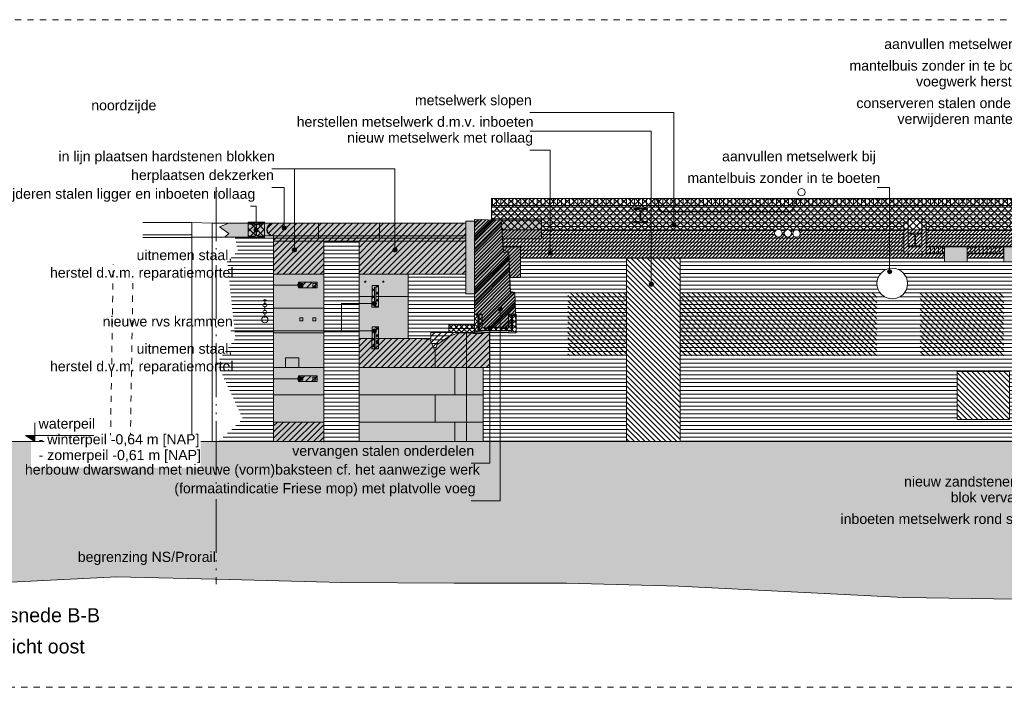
# Model space of a CAD drawing. Extents: x -251883 to 250656, y 0 to 909157.
# Tile 28 of 70: x -20324 to -4534, y 494429 to 505129. Entities that reach past the tile are written whole.
import ezdxf

# ---------------------------------------------------------------- set-up
doc = ezdxf.new("R2010")
doc.units = 0
doc.header["$MEASUREMENT"] = 0
doc.linetypes.add('DASHED', pattern=[200, 100, -100])
doc.linetypes.add('DIVIDE', pattern=[1250, 862.5, -112.5, 25, -112.5, 25, -112.5])
for name, color, linetype in [('A-0010--', 8, 'Continuous'), ('A-0019-AFDEKVLAK', 1, 'Continuous'), ('A-0070-SYMBOOL', 8, 'Continuous'), ('A-0250-PROFIEL', 1, 'Continuous'), ('A-1100-TXT+MT-SO', 7, 'Continuous')]:
    doc.layers.add(name, color=color, linetype=linetype)
pattern_1 = [(90, (0, 0), (-65, 4e-15), [])]
pattern_2 = [(0, (0, 0), (0, 62.5), [])]
pattern_3 = [(45, (0, 0), (-49.49747, 49.49747), [])]
pattern_4 = [(135, (0, 0), (-56.56854, -56.56854), []), (45, (0, 0), (-56.56854, 56.56854), [])]
pattern_5 = [(135, (0, 0), (-42.42641, -42.42641), [])]

# ---------------------------------------------------------------- blocks, each defined once
blk = doc.blocks.new('M-MAATREGELEN_463')
at = {"linetype": 'Continuous', "lineweight": 5}
h = blk.add_hatch(dxfattribs=at)
h.set_pattern_fill('@AVMWH2', color=251, style=0, pattern_type=0)
h.set_pattern_definition(pattern_2)
h.paths.add_polyline_path([(16691, -34871), (25621, -34871), (25621, -34370), (26631, -34370), (26631, -34871), (28757, -34871), (28757, -34372), (28887, -34372), (28887, -34684), (29387, -34684), (29387, -34372), (29707, -34372), (29707, -33872), (29937, -33872), (29937, -33560), (29792, -33560), (29792, -33309), (29692, -33309), (29692, -33059), (29802, -33059), (29802, -32621), (29692, -32621), (29692, -32252), (29802, -32252), (29802, -32114), (26631, -32114), (26631, -32809), (26723, -32809), (26723, -33372), (26630, -33372), (26631, -33809), (25621, -33809), (25621, -33372), (25741, -33372), (25741, -32809), (25621, -32809), (25621, -32434), (25390, -32460), (25401, -32114), (25401, -31994), (25041, -31994), (25041, -31854), (24451, -31854), (24451, -31994), (24091, -31994), (24091, -31854), (23436, -31864), (23436, -31354), (23796, -31354), (23796, -31754), (25650, -31753), (25650, -31089), (16826, -31089), (16826, -31319), (16978, -31323), (17628, -31323), (17628, -31623), (16999, -31623), (17009, -31753), (17291, -31753), (17291, -32241), (17118, -32241), (17126, -32464), (17201, -32483), (17220, -33129), (16791, -33129), (16791, -33685), (16691, -33685)], flags=0)
h = blk.add_hatch(dxfattribs=at)
h.set_pattern_fill('@AVMWV', color=8, style=0, pattern_type=0)
h.set_pattern_definition(pattern_1)
h.paths.add_polyline_path([(16826, -31089), (16826, -30979), (25650, -30988), (25650, -31089)], flags=0)
h = blk.add_hatch(dxfattribs=at)
h.set_pattern_fill('@AV103', color=213, style=0, pattern_type=0)
h.set_pattern_definition(pattern_4)
h.paths.add_polyline_path([(17291, -31478), (16989, -31478), (16978, -31323), (16826, -31319), (16826, -30979), (25650, -30979), (25650, -31480), (25452, -31480)], flags=0)
for color, points in [(254, [(12610, -31540), (12460, -31430), (12610, -31374), (13300, -31374, 0.809937), (13300, -31574), (13164, -31574), (13164, -31578), (12944, -31594), (12550, -31594)]), (8, [(13330, -31574, -1.010159), (13330, -31374), (16411, -31374), (16411, -31341), (16411, -32191), (15490, -32191), (15490, -33220), (15700, -33220), (15840, -33241), (15920, -33421), (15950, -33321), (16140, -33191), (16290, -33129), (16421, -33129), (16530, -33140), (16690, -33140), (16791, -33100), (16791, -33685), (16691, -33685), (16691, -34871), (14700, -34871), (14700, -31661), (14136, -31661), (14136, -34871), (13330, -34871)]), (254, [(16411, -31341), (16554, -31341), (16551, -32505), (16411, -32505)]), (253, [(16978, -31323), (17015, -31838), (17104, -31838), (17127, -32483), (17201, -32483), (17211, -32829), (17095, -32829), (17095, -32841), (17143, -32847), (17143, -33110), (17095, -33117), (17051, -33071), (16891, -33031), (16741, -33071), (16675, -33117), (16627, -33110), (16627, -32847), (16675, -32841), (16675, -32829), (16550, -32829), (16554, -31313)]), (254, [(16978, -31323), (17628, -31323), (17628, -31623), (16999, -31623)]), (254, [(17104, -31838), (17012, -31798), (17009, -31753), (17291, -31753), (17291, -32241), (17118, -32241)]), (8, [(24091, -31754), (24451, -31754), (24451, -31994), (24091, -31994)]), (8, [(25041, -31754), (25401, -31754), (25401, -31994), (25041, -31994)]), (111, [(4382, -34871), (53100, -34871), (53100, -37129), (51586, -37171), (49783, -37271), (47980, -37341), (46177, -37401), (44374, -37371), (42572, -37361), (40769, -37271), (38966, -37241), (37163, -37201), (35361, -37221), (33558, -37271), (31755, -37261), (30645, -37331), (28842, -37411), (26622, -37421), (25237, -37401), (23434, -37371), (21631, -37281), (19829, -37191), (18026, -37141), (16223, -37141), (14420, -37131), (12618, -37081), (10815, -37041), (9012, -37131), (7209, -37221), (5407, -37271), (4382, -37290)])]:
    blk.add_hatch(color=color, dxfattribs=at).paths.add_polyline_path(points, flags=0)
h = blk.add_hatch(dxfattribs=at)
h.set_pattern_fill('@AV103', color=213, style=0, pattern_type=0)
h.set_pattern_definition(pattern_4)
h.paths.add_polyline_path([(12924, -31614), (13184, -31614), (13184, -31354), (12924, -31354)], flags=0)
h = blk.add_hatch(dxfattribs=at)
h.set_pattern_fill('@AV093', color=154, style=0, pattern_type=0)
h.set_pattern_definition(pattern_3)
h.paths.add_polyline_path([(16411, -31374), (16411, -31661), (13330, -31661), (13330, -31574, -1.010168), (13330, -31374)], flags=0)
h = blk.add_hatch(dxfattribs=at)
h.set_pattern_fill('@AV106', color=231, style=0, pattern_type=0)
h.set_pattern_definition([(225, (0, 0), (28.28427, -28.28427), [])])
h.paths.add_polyline_path([(16978, -31323), (16554, -31313), (16550, -32829), (16675, -32829), (16675, -33050), (17095, -33050), (17095, -32829), (17211, -32829), (17201, -32483), (17126, -32464), (17104, -31838), (17012, -31798)], flags=0)
h = blk.add_hatch(dxfattribs=at)
h.set_pattern_fill('^MB0B100', color=8, style=0, pattern_type=0)
h.set_pattern_definition([(45, (0, 0), (-106.066, 106.066), []), (45, (0, 50), (-106.066, 106.066), [])])
h.paths.add_polyline_path([(16978, -31323), (17015, -31838), (17104, -31838), (17127, -32483), (17201, -32483), (17211, -32829), (17095, -32829), (17095, -32841), (17143, -32847), (17143, -33110), (17095, -33117), (17051, -33071), (16891, -33031), (16741, -33071), (16675, -33117), (16627, -33110), (16627, -32847), (16675, -32841), (16675, -32829), (16550, -32829), (16554, -31313)], flags=0)
h = blk.add_hatch(dxfattribs=at)
h.set_pattern_fill('@AVMWH2', color=251, style=0, pattern_type=0)
h.set_pattern_definition(pattern_2)
h.paths.add_polyline_path([(12450, -34871), (12840, -34510), (12420, -33610), (12720, -33220), (12640, -32480), (12587, -31990), (12760, -31820), (12712, -31594), (13164, -31594), (13330, -31574), (13330, -34871)], flags=0)
h = blk.add_hatch(dxfattribs=at)
h.set_pattern_fill('@AV106', color=231, style=0, pattern_type=0)
h.set_pattern_definition([(45, (0, 0), (-28.28427, 28.28427), [])])
h.paths.add_polyline_path([(25452, -31480), (17291, -31478), (16989, -31478), (17012, -31798), (17104, -31838), (17118, -32241), (17291, -32241), (17291, -31934), (24091, -31934), (24091, -31754), (24451, -31754), (24451, -31934), (25041, -31934), (25041, -31754), (25452, -31754)], flags=0)
h = blk.add_hatch(dxfattribs=at)
h.set_pattern_fill('@AV093', color=154, style=0, pattern_type=0)
h.set_pattern_definition(pattern_3)
h.paths.add_polyline_path([(13330, -31661), (13330, -32191), (14136, -32191), (14136, -31661)], flags=0)
h = blk.add_hatch(dxfattribs=at)
h.set_pattern_fill('@AVMWH2', color=251, style=0, pattern_type=0)
h.set_pattern_definition(pattern_2)
h.paths.add_polyline_path([(14136, -34883), (14700, -34871), (14700, -31661), (14136, -31661)], flags=0)
h = blk.add_hatch(dxfattribs=at)
h.set_pattern_fill('@AV093', color=154, style=0, pattern_type=0)
h.set_pattern_definition(pattern_3)
h.paths.add_polyline_path([(14700, -31661), (14700, -32191), (16411, -32191), (16411, -31661)], flags=0)
h = blk.add_hatch(dxfattribs=at)
h.set_pattern_fill('@AVMWV', color=8, style=0, pattern_type=0)
h.set_pattern_definition(pattern_1)
h.paths.add_polyline_path([(23796, -31854), (24091, -31854), (24091, -31754), (23796, -31754)], flags=0)
h = blk.add_hatch(dxfattribs=at)
h.set_pattern_fill('@AVMWV', color=8, style=0, pattern_type=0)
h.set_pattern_definition(pattern_1)
h.paths.add_polyline_path([(24451, -31854), (25041, -31854), (25041, -31754), (24451, -31754)], flags=0)
h = blk.add_hatch(dxfattribs=at)
h.set_pattern_fill('@AVMWH2', color=251, style=0, pattern_type=0)
h.set_pattern_definition(pattern_2)
h.paths.add_polyline_path([(15490, -33129), (15490, -33220), (15700, -33220), (15840, -33241), (15920, -33421), (15950, -33321), (16140, -33191), (16290, -33129), (16142, -33151), (16142, -33010), (16550, -33010), (16551, -32505), (16411, -32505), (16411, -32191), (15490, -32191)], flags=0)
h = blk.add_hatch(dxfattribs=at)
h.set_pattern_fill('@AV103', color=213, style=0, pattern_type=0)
h.set_pattern_definition(pattern_4)
h.paths.add_polyline_path([(23006, -32340, 1), (23496, -32340, 1)], flags=0)
h = blk.add_hatch(dxfattribs=at)
h.set_pattern_fill('@AV093', color=154, style=0, pattern_type=0)
h.set_pattern_definition(pattern_3)
h.paths.add_polyline_path([(13730, -32320), (14027, -32320), (14027, -32410), (13730, -32410)], flags=0)
h = blk.add_hatch(dxfattribs=at)
h.set_pattern_fill('@AV103', color=213, style=0, pattern_type=0)
h.set_pattern_definition(pattern_4)
h.paths.add_polyline_path([(14910, -32370), (15010, -32370), (15010, -32720), (14907, -32720)], flags=0)
h = blk.add_hatch(dxfattribs=at)
h.set_pattern_fill('@AV058', color=30, style=0, pattern_type=0)
h.set_pattern_definition(pattern_5)
h.paths.add_polyline_path([(23700, -32483), (25041, -32483), (25041, -33500), (23700, -33500)], flags=0)
h = blk.add_hatch(dxfattribs=at)
h.set_pattern_fill('@AV065', color=51, style=0, pattern_type=0)
h.set_pattern_definition([(225, (0, 0), (42.42641, -42.42641), []), (315, (0, 0), (42.42641, 42.42641), [])])
h.paths.add_polyline_path([(17211, -32829), (17095, -32829), (17095, -33050), (16675, -33050), (16675, -32829), (16550, -32829), (16550, -33000), (16142, -32999), (16142, -33122), (16550, -33123), (17220, -33129)], flags=0)
h = blk.add_hatch(dxfattribs=at)
h.set_pattern_fill('@AV093', color=154, style=0, pattern_type=0)
h.set_pattern_definition(pattern_3)
h.paths.add_polyline_path([(14700, -33220), (14700, -33685), (16791, -33685), (16791, -33122), (15850, -33122), (15850, -33220)], flags=0)
h = blk.add_hatch(dxfattribs=at)
h.set_pattern_fill('@AV103', color=213, style=0, pattern_type=0)
h.set_pattern_definition(pattern_4)
h.paths.add_polyline_path([(14910, -33035), (15010, -33035), (15010, -33385), (14907, -33385)], flags=0)
h = blk.add_hatch(dxfattribs=at)
h.set_pattern_fill('@AV093', color=154, style=0, pattern_type=0)
h.set_pattern_definition(pattern_3)
h.paths.add_polyline_path([(13730, -33820), (14027, -33820), (14027, -33910), (13730, -33910)], flags=0)
h = blk.add_hatch(dxfattribs=at)
h.set_pattern_fill('@AV093', color=154, style=0, pattern_type=0)
h.set_pattern_definition(pattern_3)
h.paths.add_polyline_path([(13330, -34871), (13330, -34559), (14136, -34559), (14136, -34871)], flags=0)
at = {"color": 7, "linetype": 'DASHED', "lineweight": 0}
blk.add_lwpolyline([(4382, -38811), (4382, -28111), (54782, -28111), (54782, -38811)], close=True, dxfattribs=at)
at = {"color": 1, "linetype": 'DIVIDE', "lineweight": 18}
blk.add_lwpolyline([(12408, -30796), (12408, -37160)], dxfattribs=at)
at = {"color": 8, "linetype": 'Continuous', "lineweight": 5}
for points in [[(17291, -31478), (16989, -31478), (16978, -31323), (16826, -31319), (16826, -30979), (25650, -30979), (25650, -31480), (25452, -31480), (25452, -31480)], [(12924, -31614), (13184, -31614), (13184, -31354), (12924, -31354)], [(16978, -31323), (16554, -31313), (16550, -32829), (16675, -32829), (16675, -33050), (17095, -33050), (17095, -32829), (17211, -32829), (17201, -32483), (17126, -32464), (17104, -31838), (17012, -31798)], [(25452, -31480), (17291, -31478), (16989, -31478), (17012, -31798), (17104, -31838), (17118, -32241), (17291, -32241), (17291, -31934), (24091, -31934), (24091, -31754), (24451, -31754), (24451, -31934), (25041, -31934), (25041, -31754), (25452, -31754)], [(24091, -31994), (24451, -31994), (24451, -31754), (24091, -31754)], [(24451, -31754), (24091, -31754), (24091, -31994), (24451, -31994)], [(25041, -31994), (25401, -31994), (25401, -31754), (25041, -31754)], [(25401, -31754), (25041, -31754), (25041, -31994), (25401, -31994)], [(13750, -32390), (13800, -32390), (13800, -32340), (13750, -32340)], [(13957, -32390), (14007, -32390), (14007, -32340), (13957, -32340)], [(14910, -32370), (15010, -32370), (15010, -32720), (14907, -32720)], [(13750, -32940), (13800, -32940), (13800, -32890), (13750, -32890)], [(13957, -32940), (14007, -32940), (14007, -32890), (13957, -32890)], [(14910, -33035), (15010, -33035), (15010, -33385), (14907, -33385)], [(13733, -33685), (13733, -33530), (13520, -33530), (13520, -33685)], [(13750, -33890), (13800, -33890), (13800, -33840), (13750, -33840)], [(13957, -33890), (14007, -33890), (14007, -33840), (13957, -33840)]]:
    blk.add_lwpolyline(points, close=True, dxfattribs=at)
for points in [[(11231, -31361), (12017, -31361)], [(12345, -34871), (12345, -31374), (12017, -31361), (12017, -34871)], [(16411, -31374), (13164, -31374)], [(14050, -31614), (14050, -31374)], [(15030, -31614), (15030, -31374)], [(16551, -32505), (16411, -32505), (16411, -31341), (16554, -31341)], [(16978, -31323), (17628, -31323), (17628, -31623), (16999, -31623)], [(12017, -31561), (11231, -31561)], [(16411, -31574), (13164, -31574)], [(12017, -31601), (11231, -31601)], [(16411, -31614), (13330, -31614)], [(14136, -31661), (13330, -31661)], [(14136, -34883), (14136, -31661), (14700, -31661), (14700, -34871)], [(16411, -31661), (14700, -31661)], [(16999, -31753), (17291, -31753), (17291, -32241), (17131, -32241)], [(24091, -31854), (23796, -31854)], [(25041, -31854), (24451, -31854)], [(14136, -32191), (13330, -32191)], [(15490, -32191), (14700, -32191)], [(16350, -33129), (16290, -33129), (16140, -33191), (15950, -33321), (15920, -33421), (15840, -33241), (15700, -33220), (15490, -33220), (15490, -32191), (16411, -32191)], [(15490, -32550), (14700, -32550)], [(14136, -32735), (13330, -32735)], [(13330, -33129), (14136, -33129)], [(16421, -34871), (16421, -33129)], [(16691, -34871), (16691, -33685), (16791, -33685), (16791, -33129)], [(15490, -33220), (14700, -33220)], [(15920, -33421), (15920, -33685)], [(13330, -33685), (14136, -33685)], [(16421, -33685), (14700, -33685)], [(16237, -33685), (16237, -34122)], [(16691, -33685), (16421, -33685)], [(13330, -34122), (14136, -34122)], [(16421, -34122), (14700, -34122)], [(15920, -34122), (15920, -34559)], [(16691, -34122), (16421, -34122)], [(13330, -34559), (14136, -34559)], [(16421, -34559), (14700, -34559)], [(16237, -34559), (16237, -34871)], [(16691, -34559), (16421, -34559)]]:
    blk.add_lwpolyline(points, dxfattribs=at)
at = {"color": 254, "linetype": 'Continuous', "lineweight": 5}
blk.add_lwpolyline([(12550, -31594), (12944, -31594), (13164, -31578), (13164, -31574), (13300, -31574, -0.809937), (13300, -31374), (12610, -31374), (12460, -31430), (12610, -31540)], format="xyb", close=True, dxfattribs=at)
at = {"color": 8, "linetype": 'Continuous', "lineweight": 5}
blk.add_lwpolyline([(13330, -34871), (14136, -34871), (14136, -31661), (14700, -31661), (14700, -34871), (16691, -34871), (16691, -33685), (16791, -33685), (16791, -33100), (16690, -33140), (16530, -33140), (16421, -33129), (16290, -33129), (16140, -33191), (15950, -33321), (15920, -33421), (15840, -33241), (15700, -33220), (15490, -33220), (15490, -32191), (16411, -32191), (16411, -32191), (16411, -32191), (16411, -31341), (16411, -31341), (16411, -31374), (13330, -31374, 1.010159), (13330, -31574)], format="xyb", close=True, dxfattribs=at)
at = {"color": 154, "linetype": 'Continuous', "lineweight": 5}
blk.add_lwpolyline([(16411, -31374), (16411, -31661), (13330, -31661), (13330, -31574, -1.010168), (13330, -31374)], format="xyb", close=True, dxfattribs=at)
at = {"color": 254, "linetype": 'Continuous', "lineweight": 5}
for points in [[(16411, -31341), (16554, -31341), (16551, -32505), (16411, -32505)], [(16999, -31623), (17628, -31623), (17628, -31323), (16978, -31323)], [(17118, -32241), (17291, -32241), (17291, -31753), (17009, -31753), (17012, -31798), (17104, -31838)]]:
    blk.add_lwpolyline(points, close=True, dxfattribs=at)
at = {"color": 251, "linetype": 'Continuous', "lineweight": 5}
blk.add_lwpolyline([(16554, -31313), (16550, -32829), (16675, -32829), (16675, -32841), (16627, -32847), (16627, -33110), (16675, -33117), (16741, -33071), (16891, -33031), (17051, -33071), (17095, -33117), (17143, -33110), (17143, -32847), (17095, -32841), (17095, -32829), (17211, -32829), (17201, -32483), (17127, -32483), (17104, -31838), (17015, -31838), (16978, -31323)], close=True, dxfattribs=at)
at = {"color": 154, "linetype": 'Continuous', "lineweight": 5}
for points in [[(13330, -31661), (13330, -32191), (14136, -32191), (14136, -31661)], [(14700, -31661), (14700, -32191), (16411, -32191), (16411, -31661)], [(13730, -32320), (14027, -32320), (14027, -32410), (13730, -32410)], [(14700, -33220), (14700, -33685), (16791, -33685), (16791, -33122), (15850, -33122), (15850, -33220)], [(13730, -33820), (14027, -33820), (14027, -33910), (13730, -33910)], [(13330, -34871), (13330, -34559), (14136, -34559), (14136, -34871)]]:
    blk.add_lwpolyline(points, close=True, dxfattribs=at)
at = {"color": 11, "linetype": 'Continuous', "lineweight": 9}
for points in [[(17012, -31798), (17104, -31838)], [(17012, -31798), (17104, -31838)], [(17126, -32464), (17201, -32483)], [(17126, -32464), (17201, -32483)], [(16142, -33010), (16142, -33110)], [(16558, -33060), (16142, -33060)]]:
    blk.add_lwpolyline(points, dxfattribs=at)
at = {"color": 251, "linetype": 'Continuous', "lineweight": 5}
for points in [[(13165, -32605), (13215, -32605)], [(13190, -32592), (13190, -32665)], [(13190, -32778), (13190, -32705)], [(13190, -32890), (13190, -32818)]]:
    blk.add_lwpolyline(points, dxfattribs=at)
at = {"color": 2, "linetype": 'Continuous', "lineweight": 5}
blk.add_lwpolyline([(17211, -32829), (17095, -32829), (17095, -33050), (16675, -33050), (16675, -32829), (16550, -32829), (16550, -33000), (16142, -32999), (16142, -33122), (16550, -33123), (17220, -33129)], close=True, dxfattribs=at)
at = {"color": 111, "linetype": 'Continuous', "lineweight": 5}
for points in [[(4382, -34871), (53100, -34871)], [(25237, -37401), (23434, -37371), (21631, -37281), (19829, -37191), (18026, -37141), (16223, -37141), (14420, -37131), (12618, -37081), (10815, -37041), (9012, -37131), (7209, -37221), (5407, -37271), (4382, -37290)]]:
    blk.add_lwpolyline(points, dxfattribs=at)
at = {"color": 8, "linetype": 'Continuous', "lineweight": 5}
blk.add_circle((23251, -32340), 245, dxfattribs=at)
at = {"color": 251, "linetype": 'Continuous', "lineweight": 5}
for centre, radius in [((14800, -32310), 10), ((15090, -32310), 10), ((13190, -32685), 30), ((13190, -32798), 30), ((13190, -32920), 50)]:
    blk.add_circle(centre, radius, dxfattribs=at)
at = {"layer": 'A-0010--', "color": 8, "linetype": 'Continuous', "lineweight": 5}
for points in [[(16826, -30979), (16826, -31319)], [(16841, -31838), (16826, -31838)], [(16550, -32829), (16550, -33129)], [(17220, -32829), (17220, -33129)]]:
    blk.add_lwpolyline(points, dxfattribs=at)
at = {"layer": 'A-0010--', "color": 8, "linetype": 'DASHED', "lineweight": 5}
for points in [[(23436, -31354), (23506, -31354)], [(23796, -31354), (23726, -31354)], [(23436, -31864), (23506, -31864)], [(23796, -31864), (23726, -31864)], [(10715, -34837), (10758, -32037)], [(11034, -34832), (11074, -32256)]]:
    blk.add_lwpolyline(points, dxfattribs=at)
at = {"layer": 'A-0010--', "color": 11, "linetype": 'Continuous', "lineweight": 13}
blk.add_lwpolyline([(25237, -37401), (23434, -37371), (21631, -37281), (19829, -37191), (18026, -37141), (16223, -37141), (14420, -37131), (12618, -37081), (10815, -37041), (9012, -37131), (7209, -37221), (5407, -37271), (4382, -37290)], dxfattribs=at)
at = {"layer": 'A-0070-SYMBOOL', "color": 8, "linetype": 'Continuous', "lineweight": 5}
for points in [[(17764, -31850), (17764, -30200), (17440, -30200)], [(13665, -31800), (13665, -30500), (13300, -30500)], [(15275, -31800), (15275, -30500), (13665, -30500)], [(13500, -31450), (13500, -30800), (13300, -30800)], [(13750, -32365), (12845, -32365), (12645, -32365)], [(13750, -33865), (12845, -33865), (12645, -33865)]]:
    blk.add_lwpolyline(points, dxfattribs=at)
for points in [[(13465, -31450), (13475, -31475), (13500, -31485), (13525, -31475), (13535, -31450), (13525, -31425), (13500, -31415), (13475, -31425)], [(19715, -31400), (19725, -31425), (19750, -31435), (19775, -31425), (19785, -31400), (19775, -31375), (19750, -31365), (19725, -31375)], [(19725, -31400), (19732, -31418), (19750, -31425), (19768, -31418), (19775, -31400), (19768, -31382), (19750, -31375), (19732, -31382)], [(19735, -31400), (19739, -31411), (19750, -31415), (19761, -31411), (19765, -31400), (19761, -31389), (19750, -31385), (19739, -31389)], [(19745, -31400), (19746, -31404), (19750, -31405), (19754, -31404), (19755, -31400), (19754, -31396), (19750, -31395), (19746, -31396)], [(13475, -31450), (13482, -31468), (13500, -31475), (13518, -31468), (13525, -31450), (13518, -31432), (13500, -31425), (13482, -31432)], [(13485, -31450), (13489, -31461), (13500, -31465), (13511, -31461), (13515, -31450), (13511, -31439), (13500, -31435), (13489, -31439)], [(13495, -31450), (13496, -31454), (13500, -31455), (13504, -31454), (13505, -31450), (13504, -31446), (13500, -31445), (13496, -31446)], [(13630, -31800), (13640, -31825), (13665, -31835), (13690, -31825), (13700, -31800), (13690, -31775), (13665, -31765), (13640, -31775)], [(13640, -31800), (13647, -31818), (13665, -31825), (13683, -31818), (13690, -31800), (13683, -31782), (13665, -31775), (13647, -31782)], [(13650, -31800), (13654, -31811), (13665, -31815), (13676, -31811), (13680, -31800), (13676, -31789), (13665, -31785), (13654, -31789)], [(13660, -31800), (13661, -31804), (13665, -31805), (13669, -31804), (13670, -31800), (13669, -31796), (13665, -31795), (13661, -31796)], [(15240, -31800), (15251, -31825), (15275, -31835), (15300, -31825), (15310, -31800), (15300, -31775), (15275, -31765), (15251, -31775)], [(15250, -31800), (15258, -31818), (15275, -31825), (15293, -31818), (15300, -31800), (15293, -31782), (15275, -31775), (15258, -31782)], [(15260, -31800), (15265, -31811), (15275, -31815), (15286, -31811), (15290, -31800), (15286, -31789), (15275, -31785), (15265, -31789)], [(15270, -31800), (15272, -31804), (15275, -31805), (15279, -31804), (15280, -31800), (15279, -31796), (15275, -31795), (15272, -31796)], [(17729, -31850), (17739, -31875), (17764, -31885), (17788, -31875), (17799, -31850), (17788, -31825), (17764, -31815), (17739, -31825)], [(17739, -31850), (17746, -31868), (17764, -31875), (17781, -31868), (17789, -31850), (17781, -31832), (17764, -31825), (17746, -31832)], [(17749, -31850), (17753, -31861), (17764, -31865), (17774, -31861), (17779, -31850), (17774, -31839), (17764, -31835), (17753, -31839)], [(17759, -31850), (17760, -31854), (17764, -31855), (17767, -31854), (17769, -31850), (17767, -31846), (17764, -31845), (17760, -31846)], [(13715, -32365), (13725, -32390), (13750, -32400), (13775, -32390), (13785, -32365), (13775, -32340), (13750, -32330), (13725, -32340)], [(13725, -32365), (13732, -32383), (13750, -32390), (13768, -32383), (13775, -32365), (13768, -32347), (13750, -32340), (13732, -32347)], [(13735, -32365), (13739, -32376), (13750, -32380), (13761, -32376), (13765, -32365), (13761, -32354), (13750, -32350), (13739, -32354)], [(13745, -32365), (13746, -32369), (13750, -32370), (13754, -32369), (13755, -32365), (13754, -32361), (13750, -32360), (13746, -32361)], [(16931, -32750), (16941, -32775), (16966, -32785), (16990, -32775), (17001, -32750), (16990, -32725), (16966, -32715), (16941, -32725)], [(16941, -32750), (16948, -32768), (16966, -32775), (16983, -32768), (16991, -32750), (16983, -32732), (16966, -32725), (16948, -32732)], [(16951, -32750), (16955, -32761), (16966, -32765), (16976, -32761), (16981, -32750), (16976, -32739), (16966, -32735), (16955, -32739)], [(16961, -32750), (16962, -32754), (16966, -32755), (16969, -32754), (16971, -32750), (16969, -32746), (16966, -32745), (16962, -32746)], [(13715, -33865), (13725, -33890), (13750, -33900), (13775, -33890), (13785, -33865), (13775, -33840), (13750, -33830), (13725, -33840)], [(13725, -33865), (13732, -33883), (13750, -33890), (13768, -33883), (13775, -33865), (13768, -33847), (13750, -33840), (13732, -33847)], [(13735, -33865), (13739, -33876), (13750, -33880), (13761, -33876), (13765, -33865), (13761, -33854), (13750, -33850), (13739, -33854)], [(13745, -33865), (13746, -33869), (13750, -33870), (13754, -33869), (13755, -33865), (13754, -33861), (13750, -33860), (13746, -33861)]]:
    blk.add_lwpolyline(points, close=True, dxfattribs=at)
at = {"layer": 'A-0070-SYMBOOL', "color": 7, "linetype": 'Continuous', "char_height": 162, "attachment_point": 7, "line_spacing_factor": 0.933333}
for s, insert in [('{\\fArial|b0|i0|c12|p0;aanvullen metselwerk bij }', (23122, -28630)), ('{\\fArial|b0|i0|c12|p0;mantelbuis zonder in te boeten}', (22565, -28930)), ('{\\fArial|b0|i0|c12|p0;voegwerk herstellen}', (23632, -29230)), ('{\\fArial|b0|i0|c12|p0;metselwerk slopen}', (15596, -29530)), ('{\\fArial|b0|i0|c12|p0;conserveren stalen onderdeel}', (22676, -29530)), ('{\\fArial|b0|i0|c12|p0;herstellen metselwerk d.m.v. inboeten}', (13700, -29830)), ('{\\fArial|b0|i0|c12|p0;verwijderen mantelbuis}', (23335, -29830)), ('{\\fArial|b0|i0|c12|p0;nieuw metselwerk met rollaag}', (14510, -30130)), ('{\\fArial|b0|i0|c12|p0;in lijn plaatsen hardstenen blokken}', (9880, -30430)), ('{\\fArial|b0|i0|c12|p0;aanvullen metselwerk bij }', (20522, -30430)), ('{\\fArial|b0|i0|c12|p0;herplaatsen dekzerken}', (11045, -30730)), ('{\\fArial|b0|i0|c12|p0;mantelbuis zonder in te boeten}', (19965, -30730)), ('{\\fArial|b0|i0|c12|p0;verwijderen stalen ligger en inboeten rollaag}', (8609, -31030)), ('{\\fArial|b0|i0|c12|p0;uitnemen staal,}', (11133, -31995)), ('{\\fArial|b0|i0|c12|p0;herstel d.v.m. reparatiemortel}', (9744, -32295)), ('{\\fArial|b0|i0|c12|p0;nieuwe rvs krammen}', (10588, -33030)), ('{\\fArial|b0|i0|c12|p0;uitnemen staal,}', (11133, -33495)), ('{\\fArial|b0|i0|c12|p0;herstel d.v.m. reparatiemortel}', (9744, -33795)), ('{\\fArial|b0|i0|c12|p0;vervangen stalen onderdelen}', (13629, -35150)), ('{\\fArial|b0|i0|c12|p0;nieuw zandstenen blok}', (23440, -35595)), ('{\\fArial|b0|i0|c12|p0;(formaatindicatie Friese mop) met platvolle voeg}', (11738, -35750)), ('{\\fArial|b0|i0|c12|p0;blok vervangen}', (24188, -35895)), ('{\\fArial|b0|i0|c12|p0;inboeten metselwerk rond scheur}', (22421, -36195))]:
    blk.add_mtext(s, dxfattribs=dict(at, insert=insert))
at = {"layer": 'A-1100-TXT+MT-SO', "color": 7, "linetype": 'Continuous', "char_height": 162, "attachment_point": 7, "line_spacing_factor": 0.933333}
for s, insert in [('{\\fArial|b0|i0|c12|p0;noordzijde}', (10406, -29612)), ('{\\fArial|b0|i0|c12|p0;begrenzing NS/Prorail}', (10190, -36850))]:
    blk.add_mtext(s, dxfattribs=dict(at, insert=insert))
at = {"layer": 'A-1100-TXT+MT-SO', "color": 7, "linetype": 'Continuous', "char_height": 225, "attachment_point": 7, "rotation": 360, "line_spacing_factor": 1.333333}
for s, insert in [('{\\fArial|b0|i0|c12|p0;doorsnede B-B}', (8450, -37771)), ('{\\fArial|b0|i0|c12|p0;aanzicht oost}', (8450, -38271))]:
    blk.add_mtext(s, dxfattribs=dict(at, insert=insert))
at = {"linetype": 'Continuous'}
for points in [[(18991, -31934), (19850, -31934), (19850, -34871), (18991, -34871)], [(17152, -33117), (16618, -33117), (16618, -33091), (17152, -33091)], [(25131, -33750), (25131, -34521), (24291, -34521), (24291, -33750)]]:
    blk.add_wipeout(points, dxfattribs=at)
for points, layer in [([(21736, -30876), (21737, -30862), (21743, -30848), (21751, -30837), (21762, -30827), (21774, -30820), (21788, -30817), (21803, -30817), (21817, -30820), (21830, -30827), (21841, -30837), (21849, -30848), (21854, -30862), (21856, -30876), (21854, -30891), (21849, -30904), (21841, -30916), (21830, -30926), (21817, -30932), (21803, -30936), (21788, -30936), (21774, -30932), (21762, -30926), (21751, -30916), (21743, -30904), (21737, -30891)], 'A-0019-AFDEKVLAK'), ([(21365, -31534), (21367, -31520), (21372, -31506), (21380, -31494), (21391, -31485), (21404, -31478), (21418, -31474), (21432, -31474), (21446, -31478), (21459, -31485), (21470, -31494), (21478, -31506), (21483, -31520), (21485, -31534), (21483, -31548), (21478, -31562), (21470, -31574), (21459, -31583), (21446, -31590), (21432, -31594), (21418, -31594), (21404, -31590), (21391, -31583), (21380, -31574), (21372, -31562), (21367, -31548)], 'A-0019-AFDEKVLAK'), ([(14948, -32700), (14948, -32400), (14972, -32400), (14972, -32700)], 'A-0019-AFDEKVLAK'), ([(14948, -33370), (14948, -33070), (14972, -33070), (14972, -33370)], 'A-0019-AFDEKVLAK'), ([(19105, -31139), (19325, -31139), (19325, -31155), (19238, -31155), (19229, -31158), (19222, -31164), (19220, -31173), (19220, -31325), (19222, -31334), (19229, -31341), (19238, -31343), (19325, -31343), (19325, -31359), (19105, -31359), (19105, -31343), (19192, -31343), (19201, -31341), (19208, -31334), (19210, -31325), (19210, -31173), (19208, -31164), (19201, -31158), (19192, -31155), (19105, -31155)], 'A-0250-PROFIEL'), ([(12944, -31374), (13164, -31374), (13164, -31390), (13076, -31390), (13067, -31393), (13061, -31399), (13058, -31408), (13058, -31560), (13061, -31569), (13067, -31576), (13076, -31578), (13164, -31578), (13164, -31594), (12944, -31594), (12944, -31578), (13031, -31578), (13040, -31576), (13046, -31569), (13049, -31560), (13049, -31408), (13046, -31399), (13040, -31393), (13031, -31390), (12944, -31390)], 'A-0250-PROFIEL'), ([(23506, -31534), (23726, -31534), (23726, -31550), (23639, -31550), (23630, -31553), (23624, -31559), (23621, -31568), (23621, -31720), (23624, -31729), (23630, -31736), (23639, -31738), (23726, -31738), (23726, -31754), (23506, -31754), (23506, -31738), (23594, -31738), (23603, -31736), (23609, -31729), (23612, -31720), (23612, -31568), (23609, -31559), (23603, -31553), (23594, -31550), (23506, -31550)], 'A-0250-PROFIEL')]:
    blk.add_wipeout(points, dxfattribs=at).dxf.layer = layer
at = {"linetype": 'Continuous', "lineweight": 5}
h = blk.add_hatch(dxfattribs=at)
h.set_pattern_fill('@AV060m', color=1, style=0, pattern_type=0)
h.set_pattern_definition(pattern_5)
h.paths.add_polyline_path([(18991, -31934), (19850, -31934), (19850, -34871), (18991, -34871)], flags=0)
h = blk.add_hatch(dxfattribs=at)
h.set_pattern_fill('@AV058', color=30, style=0, pattern_type=0)
h.set_pattern_definition(pattern_5)
h.paths.add_polyline_path([(18050, -33500), (18050, -32483), (18991, -32483), (18991, -33500)], flags=0)
h = blk.add_hatch(dxfattribs=at)
h.set_pattern_fill('@AV058', color=30, style=0, pattern_type=0)
h.set_pattern_definition(pattern_5)
h.paths.add_polyline_path([(19850, -32483), (23006, -32483), (23006, -33500), (19850, -33500)], flags=0)
h = blk.add_hatch(dxfattribs=at)
h.set_pattern_fill('@AV060m', color=1, style=0, pattern_type=0)
h.set_pattern_definition(pattern_5)
h.paths.add_polyline_path([(25131, -33750), (25131, -34521), (24291, -34521), (24291, -33750)], flags=0)
at = {"color": 8, "linetype": 'Continuous', "lineweight": 5}
for points in [[(16826, -31089), (25650, -31089)], [(13300, -31374), (12345, -31374)], [(23506, -31354), (23436, -31354), (23436, -31864), (23796, -31864), (23796, -31354), (23726, -31354)], [(23726, -31304), (23726, -31754), (23506, -31754), (23506, -31304)], [(12944, -31594), (12345, -31594), (12017, -31594)], [(23796, -31754), (25041, -31754)]]:
    blk.add_lwpolyline(points, dxfattribs=at)
at = {"color": 251, "linetype": 'Continuous', "lineweight": 5}
for points in [[(19460, -30982), (19500, -31040), (19500, -31150), (19540, -31190), (21620, -31190), (21670, -31140), (21670, -31060), (21730, -30984)], [(4382, -34871), (53100, -34871)]]:
    blk.add_lwpolyline(points, dxfattribs=at)
at = {"color": 8, "linetype": 'Continuous', "lineweight": 5}
blk.add_lwpolyline([(13330, -34871), (13330, -31574, -1.010159), (13330, -31374)], format="xyb", dxfattribs=at)
at = {"color": 1, "linetype": 'Continuous', "lineweight": 5}
for points in [[(18991, -31934), (19850, -31934), (19850, -34871), (18991, -34871)], [(25131, -33750), (25131, -34521), (24291, -34521), (24291, -33750)]]:
    blk.add_lwpolyline(points, close=True, dxfattribs=at)
at = {"color": 8, "linetype": 'Continuous', "lineweight": 5}
for points in [[(14972, -32700), (14972, -32400), (14948, -32400), (14948, -32700)], [(14972, -33370), (14972, -33070), (14948, -33070), (14948, -33370)]]:
    blk.add_lwpolyline(points, close=True, dxfattribs=at)
at = {"color": 251, "linetype": 'Continuous', "lineweight": 5}
blk.add_lwpolyline([(17152, -33091), (16618, -33091), (16618, -33117), (17152, -33117)], close=True, dxfattribs=at)
at = {"color": 11, "linetype": 'Continuous', "lineweight": 9}
for centre in [(21796, -30876), (21425, -31534)]:
    blk.add_circle(centre, 60, dxfattribs=at)
at = {"layer": 'A-0010--', "color": 8, "linetype": 'Continuous', "lineweight": 5}
blk.add_lwpolyline([(25444, -30988), (16826, -30979)], dxfattribs=at)
at = {"layer": 'A-0010--', "color": 8, "linetype": 'DASHED', "lineweight": 5}
for points in [[(23436, -31354), (23436, -31864)], [(23506, -31914), (23506, -31304)], [(23726, -31914), (23726, -31304)], [(23796, -31354), (23796, -31864)]]:
    blk.add_lwpolyline(points, dxfattribs=at)
at = {"layer": 'A-0070-SYMBOOL', "color": 8, "linetype": 'Continuous', "lineweight": 5}
for points in [[(19750, -31400), (19750, -29600), (17440, -29600)], [(19386, -32350), (19386, -29900), (17440, -29900)], [(13049, -31480), (13049, -31100), (12960, -31100)], [(14948, -32660), (14420, -32660), (14420, -33100)], [(14948, -33100), (12845, -33100), (12645, -33100)]]:
    blk.add_lwpolyline(points, dxfattribs=at)
for points in [[(13014, -31480), (13024, -31505), (13049, -31515), (13074, -31505), (13084, -31480), (13074, -31455), (13049, -31445), (13024, -31455)], [(13024, -31480), (13031, -31498), (13049, -31505), (13067, -31498), (13074, -31480), (13067, -31462), (13049, -31455), (13031, -31462)], [(13034, -31480), (13038, -31491), (13049, -31495), (13059, -31491), (13064, -31480), (13059, -31469), (13049, -31465), (13038, -31469)], [(13044, -31480), (13045, -31484), (13049, -31485), (13052, -31484), (13054, -31480), (13052, -31476), (13049, -31475), (13045, -31476)], [(19351, -32350), (19361, -32375), (19386, -32385), (19410, -32375), (19421, -32350), (19410, -32325), (19386, -32315), (19361, -32325)], [(19361, -32350), (19368, -32368), (19386, -32375), (19403, -32368), (19411, -32350), (19403, -32332), (19386, -32325), (19368, -32332)], [(19371, -32350), (19375, -32361), (19386, -32365), (19396, -32361), (19401, -32350), (19396, -32339), (19386, -32335), (19375, -32339)], [(19381, -32350), (19382, -32354), (19386, -32355), (19389, -32354), (19391, -32350), (19389, -32346), (19386, -32345), (19382, -32346)], [(14913, -32660), (14923, -32685), (14948, -32695), (14972, -32685), (14982, -32660), (14972, -32635), (14948, -32625), (14923, -32635)], [(14922, -32660), (14930, -32678), (14948, -32685), (14965, -32678), (14972, -32660), (14965, -32642), (14948, -32635), (14930, -32642)], [(14932, -32660), (14937, -32671), (14948, -32675), (14958, -32671), (14963, -32660), (14958, -32649), (14948, -32645), (14937, -32649)], [(14943, -32660), (14944, -32664), (14948, -32665), (14951, -32664), (14952, -32660), (14951, -32656), (14948, -32655), (14944, -32656)], [(14913, -33100), (14923, -33125), (14948, -33135), (14972, -33125), (14982, -33100), (14972, -33075), (14948, -33065), (14923, -33075)], [(14922, -33100), (14930, -33118), (14948, -33125), (14965, -33118), (14972, -33100), (14965, -33082), (14948, -33075), (14930, -33082)], [(14932, -33100), (14937, -33111), (14948, -33115), (14958, -33111), (14963, -33100), (14958, -33089), (14948, -33085), (14937, -33089)], [(14943, -33100), (14944, -33104), (14948, -33105), (14951, -33104), (14952, -33100), (14951, -33096), (14948, -33095), (14944, -33096)], [(16765, -33060), (16775, -33085), (16800, -33095), (16825, -33085), (16835, -33060), (16825, -33036), (16800, -33025), (16775, -33036)], [(16775, -33060), (16782, -33078), (16800, -33085), (16818, -33078), (16825, -33060), (16818, -33043), (16800, -33035), (16782, -33043)], [(16785, -33060), (16789, -33071), (16800, -33075), (16811, -33071), (16815, -33060), (16811, -33050), (16800, -33045), (16789, -33050)], [(16795, -33060), (16796, -33064), (16800, -33065), (16804, -33064), (16805, -33060), (16804, -33057), (16800, -33055), (16796, -33057)]]:
    blk.add_lwpolyline(points, close=True, dxfattribs=at)
at = {"layer": 'A-0250-PROFIEL', "color": 251, "linetype": 'Continuous', "lineweight": 5}
for points in [[(19105, -31139), (19325, -31139), (19325, -31155), (19238, -31155), (19229, -31158), (19222, -31164), (19220, -31173), (19220, -31325), (19222, -31334), (19229, -31341), (19238, -31343), (19325, -31343), (19325, -31359), (19105, -31359), (19105, -31343), (19192, -31343), (19201, -31341), (19208, -31334), (19210, -31325), (19210, -31173), (19208, -31164), (19201, -31158), (19192, -31155), (19105, -31155)], [(12944, -31374), (13164, -31374), (13164, -31390), (13076, -31390), (13067, -31393), (13061, -31399), (13058, -31408), (13058, -31560), (13061, -31569), (13067, -31576), (13076, -31578), (13164, -31578), (13164, -31594), (12944, -31594), (12944, -31578), (13031, -31578), (13040, -31576), (13046, -31569), (13049, -31560), (13049, -31408), (13046, -31399), (13040, -31393), (13031, -31390), (12944, -31390)], [(23506, -31534), (23726, -31534), (23726, -31550), (23639, -31550), (23630, -31553), (23624, -31559), (23621, -31568), (23621, -31720), (23624, -31729), (23630, -31736), (23639, -31738), (23726, -31738), (23726, -31754), (23506, -31754), (23506, -31738), (23594, -31738), (23603, -31736), (23609, -31729), (23612, -31720), (23612, -31568), (23609, -31559), (23603, -31553), (23594, -31550), (23506, -31550)]]:
    blk.add_lwpolyline(points, close=True, dxfattribs=at)
at = {"linetype": 'Continuous'}
for points, layer in [([(21516, -31535), (21517, -31521), (21523, -31507), (21531, -31496), (21542, -31486), (21554, -31479), (21568, -31476), (21583, -31476), (21597, -31479), (21610, -31486), (21621, -31496), (21629, -31507), (21634, -31521), (21636, -31535), (21634, -31550), (21629, -31563), (21621, -31575), (21610, -31585), (21597, -31591), (21583, -31595), (21568, -31595), (21554, -31591), (21542, -31585), (21531, -31575), (21523, -31563), (21517, -31550)], 'A-0019-AFDEKVLAK'), ([(23006, -32340), (23008, -32312), (23013, -32283), (23021, -32256), (23032, -32230), (23046, -32205), (23063, -32182), (23083, -32162), (23105, -32143), (23129, -32128), (23154, -32115), (23181, -32105), (23209, -32099), (23237, -32095), (23265, -32095), (23294, -32099), (23321, -32105), (23348, -32115), (23374, -32128), (23398, -32143), (23419, -32162), (23439, -32182), (23456, -32205), (23470, -32230), (23482, -32256), (23490, -32283), (23495, -32312), (23496, -32340), (23495, -32368), (23490, -32397), (23482, -32424), (23470, -32450), (23456, -32475), (23439, -32498), (23419, -32518), (23398, -32537), (23374, -32552), (23348, -32565), (23321, -32575), (23294, -32581), (23265, -32585), (23237, -32585), (23209, -32581), (23181, -32575), (23154, -32565), (23129, -32552), (23105, -32537), (23083, -32518), (23063, -32498), (23046, -32475), (23032, -32450), (23021, -32424), (23013, -32397), (23008, -32368)], 'A-0019-AFDEKVLAK'), ([(9442, -34883), (9282, -34780), (9282, -34720), (9442, -34720), (9442, -34530), (10492, -34530), (10492, -34770), (12162, -34770), (12162, -35290), (9442, -35290)], 'A-0019-AFDEKVLAK'), ([(16675, -33129), (16550, -33129), (16550, -33123), (16550, -33120), (16552, -33117), (16555, -33116), (16597, -33110), (16602, -33108), (16606, -33105), (16607, -33100), (16607, -32858), (16606, -32853), (16602, -32849), (16597, -32847), (16555, -32841), (16552, -32840), (16550, -32838), (16550, -32835), (16550, -32829), (16675, -32829), (16675, -32835), (16674, -32838), (16672, -32840), (16669, -32841), (16627, -32847), (16622, -32849), (16619, -32853), (16618, -32858), (16618, -33100), (16619, -33105), (16622, -33108), (16627, -33110), (16669, -33116), (16672, -33117), (16674, -33120), (16675, -33123)], 'A-0250-PROFIEL'), ([(17220, -33129), (17095, -33129), (17095, -33123), (17096, -33120), (17098, -33117), (17101, -33116), (17143, -33110), (17147, -33108), (17151, -33105), (17152, -33100), (17152, -32858), (17151, -32853), (17147, -32849), (17143, -32847), (17101, -32841), (17098, -32840), (17096, -32838), (17095, -32835), (17095, -32829), (17220, -32829), (17220, -32835), (17219, -32838), (17217, -32840), (17214, -32841), (17172, -32847), (17167, -32849), (17164, -32853), (17163, -32858), (17163, -33100), (17164, -33105), (17167, -33108), (17172, -33110), (17214, -33116), (17217, -33117), (17219, -33120), (17220, -33123)], 'A-0250-PROFIEL')]:
    blk.add_wipeout(points, dxfattribs=at).dxf.layer = layer
at = {"linetype": 'Continuous', "lineweight": 5}
blk.add_hatch(color=253, dxfattribs=at).paths.add_polyline_path([(9350, -34776), (9500, -34776), (9500, -34871)], flags=0)
at = {"color": 8, "linetype": 'Continuous', "lineweight": 5}
for points in [[(9500, -34571), (9500, -34871), (9350, -34776), (10450, -34776)], [(9350, -34871), (9650, -34871)]]:
    blk.add_lwpolyline(points, dxfattribs=at)
at = {"color": 11, "linetype": 'Continuous', "lineweight": 9}
for centre, radius in [((21576, -31535), 60), ((23251, -32340), 245)]:
    blk.add_circle(centre, radius, dxfattribs=at)
at = {"layer": 'A-0070-SYMBOOL', "color": 8, "linetype": 'Continuous', "lineweight": 5}
for points in [[(23209, -32150), (23209, -30800), (23009, -30800)], [(16966, -32750), (16966, -35820), (16500, -35820)], [(16800, -33060), (16800, -35220), (16500, -35220)]]:
    blk.add_lwpolyline(points, dxfattribs=at)
for points in [[(23174, -32150), (23185, -32175), (23209, -32185), (23234, -32175), (23244, -32150), (23234, -32125), (23209, -32115), (23185, -32125)], [(23184, -32150), (23192, -32168), (23209, -32175), (23227, -32168), (23234, -32150), (23227, -32132), (23209, -32125), (23192, -32132)], [(23194, -32150), (23199, -32161), (23209, -32165), (23220, -32161), (23224, -32150), (23220, -32139), (23209, -32135), (23199, -32139)], [(23204, -32150), (23206, -32154), (23209, -32155), (23213, -32154), (23214, -32150), (23213, -32146), (23209, -32145), (23206, -32146)]]:
    blk.add_lwpolyline(points, close=True, dxfattribs=at)
at = {"layer": 'A-0250-PROFIEL', "color": 251, "linetype": 'Continuous', "lineweight": 5}
for points in [[(16675, -33129), (16550, -33129), (16550, -33123), (16550, -33120), (16552, -33117), (16555, -33116), (16597, -33110), (16602, -33108), (16606, -33105), (16607, -33100), (16607, -32858), (16606, -32853), (16602, -32849), (16597, -32847), (16555, -32841), (16552, -32840), (16550, -32838), (16550, -32835), (16550, -32829), (16675, -32829), (16675, -32835), (16674, -32838), (16672, -32840), (16669, -32841), (16627, -32847), (16622, -32849), (16619, -32853), (16618, -32858), (16618, -33100), (16619, -33105), (16622, -33108), (16627, -33110), (16669, -33116), (16672, -33117), (16674, -33120), (16675, -33123)], [(17220, -33129), (17095, -33129), (17095, -33123), (17096, -33120), (17098, -33117), (17101, -33116), (17143, -33110), (17147, -33108), (17151, -33105), (17152, -33100), (17152, -32858), (17151, -32853), (17147, -32849), (17143, -32847), (17101, -32841), (17098, -32840), (17096, -32838), (17095, -32835), (17095, -32829), (17220, -32829), (17220, -32835), (17219, -32838), (17217, -32840), (17214, -32841), (17172, -32847), (17167, -32849), (17164, -32853), (17163, -32858), (17163, -33100), (17164, -33105), (17167, -33108), (17172, -33110), (17214, -33116), (17217, -33117), (17219, -33120), (17220, -33123)]]:
    blk.add_lwpolyline(points, close=True, dxfattribs=at)
at = {"layer": 'A-0070-SYMBOOL', "color": 7, "linetype": 'Continuous', "insert": (9342, -35450), "char_height": 162, "attachment_point": 7, "line_spacing_factor": 0.933333}
blk.add_mtext('{\\fArial|b0|i0|c12|p0;herbouw dwarswand met nieuwe (vorm)baksteen cf. het aanwezige werk}', dxfattribs=at)
at = {"layer": 'A-1100-TXT+MT-SO', "color": 7, "linetype": 'Continuous', "char_height": 162, "attachment_point": 7, "line_spacing_factor": 0.933333}
for s, insert in [('{\\fArial|b0|i0|c12|p0;waterpeil}', (9562, -34714)), ('{\\fArial|b0|i0|c12|p0;- winterpeil -0,64 m [NAP]}', (9562, -34966)), ('{\\fArial|b0|i0|c12|p0;- zomerpeil -0,61 m [NAP]}', (9562, -35218))]:
    blk.add_mtext(s, dxfattribs=dict(at, insert=insert))
at = {"linetype": 'Continuous'}
blk.add_wipeout([(21655, -31536), (21657, -31522), (21662, -31509), (21670, -31497), (21681, -31487), (21694, -31480), (21708, -31477), (21723, -31477), (21737, -31480), (21749, -31487), (21760, -31497), (21769, -31509), (21774, -31522), (21775, -31536), (21774, -31551), (21769, -31564), (21760, -31576), (21749, -31586), (21737, -31593), (21723, -31596), (21708, -31596), (21694, -31593), (21681, -31586), (21670, -31576), (21662, -31564), (21657, -31551)], dxfattribs=at).dxf.layer = 'A-0019-AFDEKVLAK'
at = {"color": 11, "linetype": 'Continuous', "lineweight": 9}
blk.add_circle((21715, -31536), 60, dxfattribs=at)

msp = doc.modelspace()

# ---------------------------------------------------------------- block references
msp.add_blockref('M-MAATREGELEN_463', (-29582, 533240))

doc.saveas('drawing.dxf')
